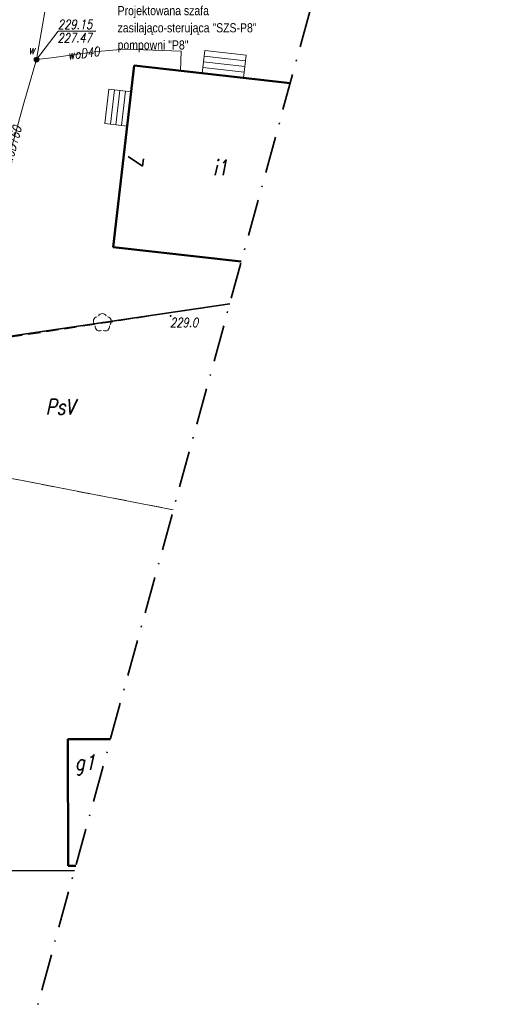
# Model space of a CAD drawing. Header units: millimetres. Extents: x 7436010 to 7436992, y 5663514 to 5666647.
# Tile 19 of 45: x 7436308 to 7436348, y 5664053 to 5664134. Entities that reach past the tile are written whole.
import ezdxf
from ezdxf.enums import TextEntityAlignment as Align

# ---------------------------------------------------------------- set-up
doc = ezdxf.new("R2010")
doc.units = ezdxf.units.MM
for name, pattern in [('1', [0]), ('2_EGBU_A', [0]), ('GAK', [3.5, 2, -0.75, 0, -0.75]), ('GDE', [0]), ('GUZ', [1.5, 1, -0.5])]:
    doc.linetypes.add(name, pattern=pattern)
doc.layers.add('_map', color=7, linetype='Continuous')
for name, color, linetype, lineweight in [('DZ_USTALONE_GRANICE_L_0', 7, '1', 18), ('DZ_WSKAZANIA_L_0', 7, '1', 18), ('Dzialki', 7, 'GDE', 18), ('EADTD_T_0', 7, 'Continuous', 18), ('EGBB_E_T_0', 7, 'Continuous', 18), ('EGBB_L_0', 7, '2_EGBU_A', 50), ('EKLTK_T_0', 96, 'Continuous', 18), ('nowa elektryka', 1, 'Continuous', 35), ('SZOPO_L_0', 7, 'BGT', 35), ('SZZPZ_T_0', 7, 'Continuous', 18), ('UŻYTKI LINIE', 96, 'GUZ', 18), ('WEKTOR RZĘDNE TERENU', 7, 'Continuous', 18), ('WEKTOR RZĘDNE WODOCIĄG wo', 5, 'Continuous', 18), ('WEKTOR SCHODY', 7, 'Continuous', 18), ('WEKTOR WODOCIĄGI wo', 5, 'Continuous', 18), ('WEKTOR ZASUWY wo', 5, 'Continuous', 18), ('ZAKRES MAPY', 1, 'GAK', 35)]:
    doc.layers.add(name, color=color, linetype=linetype, lineweight=lineweight)
doc.styles.add('GENERATED_STYLE_1', font='txt')
doc.styles.add('K1_ACAD', font='romans.shx', dxfattribs={"width": 0.8, "oblique": 12})
doc.linetypes.add('BGT', pattern='A,3.75,[133,ltypeshp.shx,S=0.1875,R=0,X=0,Y=0],3.75', length=7.5)

# ---------------------------------------------------------------- blocks, each defined once
blk = doc.blocks.new('DLI')
at = {"linetype": 'Continuous'}
blk.add_circle((0, 0), 0.045, dxfattribs=at)
for centre, start, end in [((-0.357, 0.116), 102.14447, 221.86002), ((0, 0.375), 30.14012, 149.85988), ((0.357, 0.116), 318.13998, 77.85553), ((-0.22, -0.303), 174.14818, 293.85423), ((0.22, -0.303), 246.14577, 5.85182)]:
    blk.add_arc(centre, 0.375, start, end, dxfattribs=at)
blk = doc.blocks.new('SUUS25')
at = {"linetype": 'Continuous'}
for radius in [0.2, 0.175, 0.15, 0.125, 0.1, 0.075, 0.05, 0.025, 0.00715]:
    blk.add_circle((0, 0), radius, dxfattribs=at)
blk = doc.blocks.new('WSP')
at = {"linetype": 'Continuous'}
blk.add_circle((0, 0), 0.045, dxfattribs=at)
blk = doc.blocks.new('STUDZ')
at = {"layer": 'DZ_USTALONE_GRANICE_L_0'}
blk.add_line((7436312.114, 5664063.883), (7436300.22, 5664063.84), dxfattribs=at)
at = {"layer": 'DZ_WSKAZANIA_L_0'}
blk.add_line((7436291.78, 5664098.98), (7436320.226, 5664093.487), dxfattribs=at)
at = {"layer": 'Dzialki'}
for p, q in [((7436320.226, 5664093.487), (7436291.78, 5664098.98)), ((7436300.22, 5664063.84), (7436312.114, 5664063.883))]:
    blk.add_line(p, q, dxfattribs=at)
at = {"layer": 'EGBB_L_0'}
for p, q in [((7436315.279, 5664115.036), (7436317.013, 5664129.94)), ((7436317.013, 5664129.94), (7436329.819, 5664128.494)), ((7436315.279, 5664115.036), (7436325.806, 5664113.851)), ((7436311.58, 5664074.67), (7436315.068, 5664074.665)), ((7436311.6, 5664064.27), (7436311.58, 5664074.67)), ((7436312.22, 5664064.269), (7436311.6, 5664064.27))]:
    blk.add_line(p, q, dxfattribs=at)
at = {"layer": 'SZOPO_L_0'}
for p, q in [((7436324.853, 5664110.374), (7436294.94, 5664105.99)), ((7436312.116, 5664063.892), (7436304, 5664063.87))]:
    blk.add_line(p, q, dxfattribs=at)
at = {"layer": 'UŻYTKI LINIE', "flags": 128}
for points in [[(7436293.5, 5664105.62), (7436324.853, 5664110.374)], [(7436291.78, 5664098.98), (7436320.226, 5664093.487)], [(7436291.78, 5664098.98), (7436320.226, 5664093.487)]]:
    blk.add_lwpolyline(points, dxfattribs=at)
at = {"layer": 'WEKTOR RZĘDNE WODOCIĄG wo', "flags": 128}
blk.add_lwpolyline([(7436309.005, 5664130.422), (7436310.777, 5664132.745), (7436313.88, 5664132.745)], dxfattribs=at)
at = {"layer": 'WEKTOR SCHODY', "flags": 128}
for points in [[(7436322.806, 5664131.156), (7436322.597, 5664129.309)], [(7436322.806, 5664131.156), (7436326.199, 5664130.773)], [(7436322.702, 5664130.238), (7436326.095, 5664129.855)], [(7436322.754, 5664130.697), (7436326.147, 5664130.314)], [(7436326.199, 5664130.773), (7436325.99, 5664128.926)], [(7436322.651, 5664129.779), (7436326.043, 5664129.395)], [(7436314.941, 5664127.997), (7436314.614, 5664125.18)], [(7436316.762, 5664127.785), (7436314.941, 5664127.997)], [(7436315.395, 5664127.944), (7436315.068, 5664125.127)], [(7436315.849, 5664127.892), (7436315.522, 5664125.074)], [(7436316.303, 5664127.839), (7436315.976, 5664125.021)], [(7436314.614, 5664125.18), (7436316.434, 5664124.968)]]:
    blk.add_lwpolyline(points, dxfattribs=at)
at = {"layer": 'WEKTOR WODOCIĄGI wo', "flags": 128}
for points in [[(7436312.24, 5664180.018), (7436309.87, 5664170.521), (7436307.681, 5664161.914), (7436308.412, 5664153.602), (7436311.575, 5664145.184), (7436309.005, 5664130.422), (7436310.229, 5664130.571), (7436313.966, 5664131.097), (7436316.243, 5664131.29), (7436320.857, 5664131.127), (7436320.825, 5664129.509)], [(7436309.005, 5664130.422), (7436307.971, 5664126.857), (7436306.068, 5664120.018), (7436305.311, 5664117.643), (7436301.004, 5664109.724), (7436300.804, 5664109.738)]]:
    blk.add_lwpolyline(points, dxfattribs=at)
at = {"layer": 'ZAKRES MAPY', "ltscale": 1.5}
blk.add_lwpolyline([(7436300.945, 5664023.124), (7436335.235, 5664148.259), (7436432.262, 5664518.007)], dxfattribs=at)
at = {"layer": 'SZZPZ_T_0'}
blk.add_blockref('DLI', (7436314.404, 5664108.836), dxfattribs=at)
at = {"layer": 'WEKTOR RZĘDNE TERENU', "rotation": 0.06340145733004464}
blk.add_blockref('WSP', (7436320.001, 5664109.396), dxfattribs=at)
at = {"layer": 'WEKTOR ZASUWY wo'}
blk.add_blockref('SUUS25', (7436309.005, 5664130.422), dxfattribs=at)
at = {"layer": 'EADTD_T_0', "style": 'K1_ACAD', "oblique": 12, "width": 0.8}
blk.add_text('7', height=1.25, rotation=264.45998, dxfattribs=at).set_placement((7436316.52, 5664122.358), align=Align.CENTER)
at = {"layer": 'EGBB_E_T_0', "style": 'K1_ACAD', "oblique": 12, "width": 0.8}
for s, p in [('i1', (7436324.095, 5664121.592)), ('g1', (7436312.993, 5664072.565))]:
    blk.add_text(s, height=1.25, dxfattribs=at).set_placement(p, align=Align.MIDDLE)
at = {"layer": 'EKLTK_T_0', "style": 'K1_ACAD', "oblique": 12, "width": 0.8}
blk.add_text('PsV', height=1.25, dxfattribs=at).set_placement((7436309.754, 5664102.56), align=Align.TOP_LEFT)
at = {"layer": 'WEKTOR RZĘDNE TERENU', "style": 'K1_ACAD', "oblique": 12, "width": 0.8}
blk.add_text('229.0', height=0.75, rotation=0.0634, dxfattribs=at).set_placement((7436319.955, 5664108.478))
at = {"layer": 'WEKTOR RZĘDNE WODOCIĄG wo', "style": 'K1_ACAD', "oblique": 12, "width": 0.8}
for s, p in [('229.15', (7436310.752, 5664132.932)), ('227.47', (7436310.719, 5664131.831))]:
    blk.add_text(s, height=0.75, dxfattribs=at).set_placement(p)
at = {"layer": 'WEKTOR WODOCIĄGI wo', "style": 'K1_ACAD', "oblique": 12, "width": 0.8}
for s, rotation, p in [('woD40', 7.03313, (7436312.859, 5664130.941)), ('woD160', 74.41876, (7436307.019, 5664123.437))]:
    blk.add_text(s, height=0.75, rotation=rotation, dxfattribs=at).set_placement(p, align=Align.MIDDLE)
at = {"layer": 'WEKTOR ZASUWY wo', "style": 'K1_ACAD', "oblique": 12, "width": 0.8}
blk.add_text('w', height=0.75, dxfattribs=at).set_placement((7436308.328, 5664130.871))

msp = doc.modelspace()

# ---------------------------------------------------------------- block references
at = {"layer": '_map'}
msp.add_blockref('STUDZ', (0, 0), dxfattribs=at)

# ---------------------------------------------------------------- texts
at = {"layer": 'nowa elektryka', "color": 0, "linetype": 'Continuous', "insert": (7436315.654, 5664134.816), "char_height": 0.75, "width": 11.63254, "attachment_point": 1, "line_spacing_factor": 1.127556, "style": 'GENERATED_STYLE_1'}
msp.add_mtext('{\\fArial Narrow|b0|i0|c238|p34;Projektowana szafa  }\\P{\\fArial Narrow|b0|i0|c238|p34;zasilająco-sterująca "SZS-P8" }\\P{\\fArial Narrow|b0|i0|c238|p34;pompowni "P8"}', dxfattribs=at)

doc.saveas('drawing.dxf')
